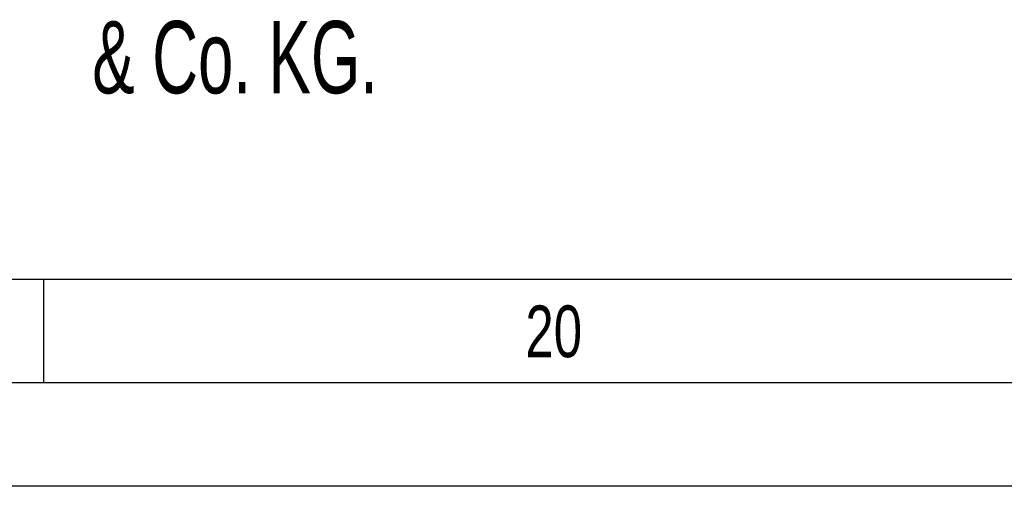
# Model space of a CAD drawing. Header units: millimetres. Extents: x 0 to 1189, y 0 to 841.
# Tile 102 of 119: x 943 to 991, y 0 to 23. Entities that reach past the tile are written whole.
import ezdxf

# ---------------------------------------------------------------- set-up
doc = ezdxf.new("R2010")
doc.units = ezdxf.units.MM
doc.header["$LTSCALE"] = 65.395
doc.layers.get('0').update_dxf_attribs({"linetype": 'CONTINUOUS'})
doc.styles.get("Standard").update_dxf_attribs({"font": 'txt', "width": 0.6})
doc.styles.add('TEXTSTYLE_2', font='txt')

msp = doc.modelspace()

# ---------------------------------------------------------------- linework, layer by layer
at = {"color": 5, "linetype": 'Continuous'}
for p, q in [((1179, 10), (10, 10)), ((944.5, 5), (944.5, 10)), ((1189, 0), (0, 0))]:
    msp.add_line(p, q, dxfattribs=at)
at = {"color": 6, "linetype": 'Continuous'}
msp.add_line((1184, 5), (5, 5), dxfattribs=at)

# ---------------------------------------------------------------- texts
at = {"color": 2, "linetype": 'Continuous', "width": 0.656085}
msp.add_text('& Co. KG.', height=3.5, dxfattribs=at).set_placement((946.84935, 19.01413))
at = {"color": 5, "linetype": 'Continuous', "style": 'TEXTSTYLE_2', "width": 0.738095}
msp.add_text('20', height=2.50001, dxfattribs=at).set_placement((967.806, 6.248))

doc.saveas('drawing.dxf')
